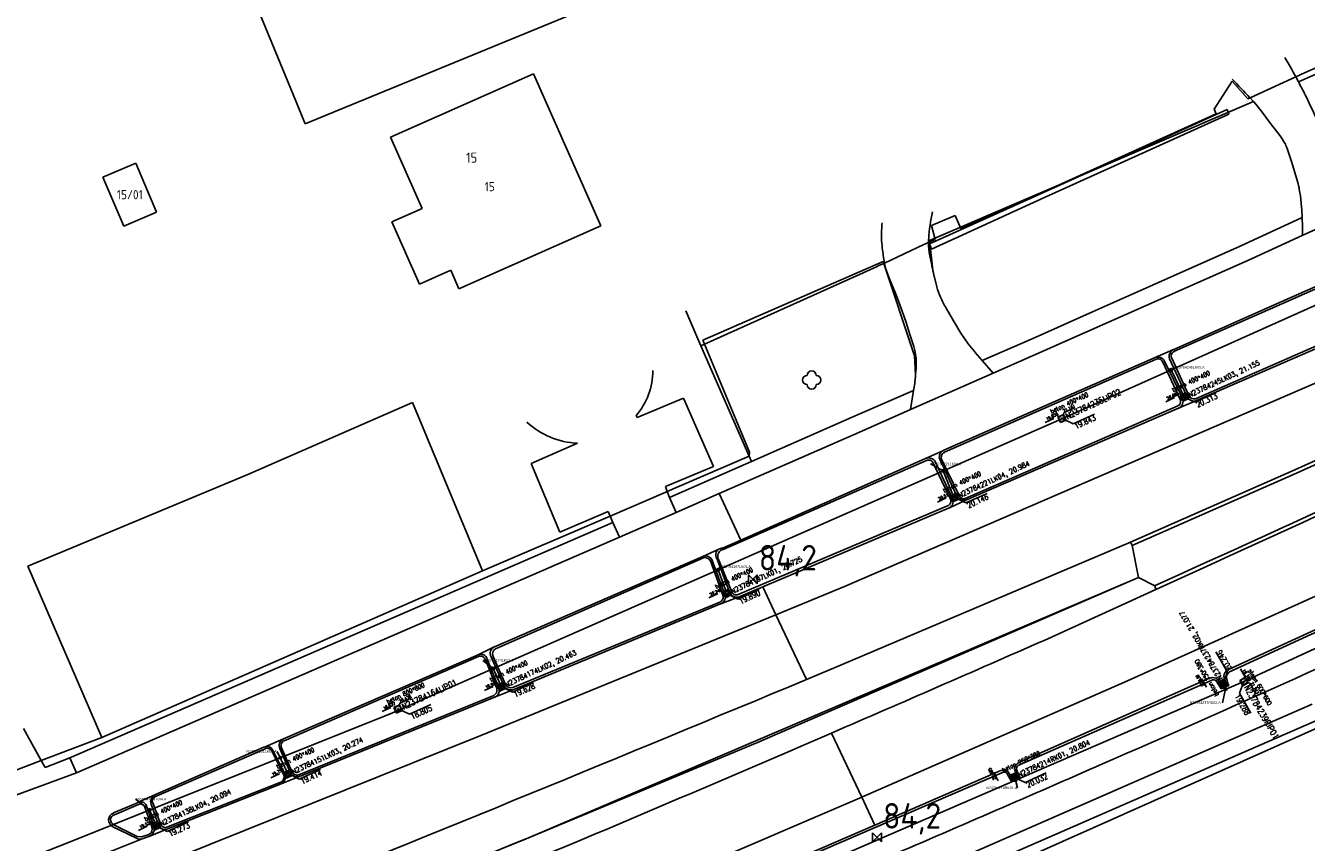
# Model space of a CAD drawing. Extents: x 145741 to 149421, y 457889 to 459999.
# Tile 69 of 84: x 148724 to 148850, y 459534 to 459614. Entities that reach past the tile are written whole.
import ezdxf
from ezdxf.enums import TextEntityAlignment as Align

# ---------------------------------------------------------------- set-up
doc = ezdxf.new("R2010")
doc.units = 0
doc.header["$LTSCALE"] = 4
doc.layers.get('0').update_dxf_attribs({"linetype": 'CONTINUOUS'})
doc.layers.add('alg_hulplijn_afstand', color=6, linetype='CONTINUOUS', plot=False)
for name, color, linetype in [('b_kal_riool__hwa_beton_300', 2, 'CONTINUOUS'), ('b_kal_riool__hwa_pvc_125', 2, 'CONTINUOUS'), ('b_kal_riool_hwa_bodemkolk_beton_250x380', 7, 'CONTINUOUS'), ('b_kal_riool_hwa_bodemput_beton_400x400', 7, 'CONTINUOUS'), ('b_kal_riool_hwa_bodemput_beton_800x800', 7, 'CONTINUOUS'), ('b_kal_riool_hwa_bodemput_steen_600x600', 7, 'CONTINUOUS'), ('b_rio_rwa_kolk_straat_beton @ 1', 3, 'CONTINUOUS'), ('b_rio_rwa_put_inspectie', 170, 'CONTINUOUS'), ('b_rio_txt_bob @ 1', 12, 'CONTINUOUS'), ('MC_MP_aansluit_nummer', 7, 'CONTINUOUS')]:
    doc.layers.add(name, color=color, linetype=linetype)
doc.styles.add('ISO', font='ISO')
doc.styles.add('MC', font='arial.ttf')
doc.styles.add('MUG_standaard', font='romans.shx', dxfattribs={"width": 0.85, "height": 2})
doc.styles.add('MUG_standaard_groot', font='romans.shx', dxfattribs={"width": 0.85, "height": 4})
doc.styles.get("Standard").update_dxf_attribs({"font": 'ISO'})
doc.dimstyles.new('ISO-25', dxfattribs={"dimtxt": 2.5, "dimasz": 2.5, "dimexe": 1.25, "dimexo": 0.625, "dimtad": 1, "dimtxsty": 'Standard', "dimcen": 2.5, "dimadec": 0, "dimazin": 0, "dimtfac": 1, "dimtmove": 0, "dimatfit": 3, "dimfxl": 1, "dimarcsym": 0})

# ---------------------------------------------------------------- blocks, each defined once
blk = doc.blocks.new('kilometerpaal')
at = {"color": 0}
for p, q in [((-0.44, 0.44), (0.44, -0.44)), ((-0.44, -0.44), (-0.44, 0.44)), ((0.44, 0.44), (-0.44, -0.44)), ((0.44, -0.44), (0.44, 0.44))]:
    blk.add_line(p, q, dxfattribs=at)
at = {"color": 0, "style": 'ISO'}
blk.add_attdef('KILOMETERPAAL', (0.59, 0.87), '', height=2.5, dxfattribs=at)
blk = doc.blocks.new('b_rio_rwa_put_inspectie')
for points in [[(-1, 0, -0.414214), (0, 1), (-1, 1)], [(1, 1), (0, 1, -0.414214), (1, 0)]]:
    blk.add_hatch(color=256).paths.add_polyline_path(points)
h = blk.add_hatch(color=256)
h.paths.add_polyline_path([(-1, 0), (-1, -1), (0, -1, -0.414214)])
h.paths.add_polyline_path([(1, -1), (1, 0, -0.414214), (0, -1)])
for p, q in [((-1, 1), (1, 1)), ((-1, -1), (-1, 1)), ((0.74, 0.71), (1.37, 1.41)), ((1, 1), (1, -1)), ((1, -1), (-1, -1))]:
    blk.add_line(p, q)
blk.add_lwpolyline([(1.37, 1.41), (5.37, 1.41)])
blk.add_circle((0, 0), 1)
blk.add_point((0, 0))
blk.add_text('R', height=1).set_placement((0, 0), align=Align.MIDDLE_CENTER)
at = {"style": 'MUG_standaard', "width": 0.85}
blk.add_attdef('hoogte', (1.37, 1.51), '', height=1, dxfattribs=at)
blk.add_attdef('txt', text='', height=2, dxfattribs=at).set_placement((1.5, -0.01), align=Align.MIDDLE_LEFT)
blk = doc.blocks.new('b_kal_riool_hwa_bodemput_beton_800x800')
at = {"layer": 'b_kal_riool_hwa_bodemput_beton_800x800', "linetype": 'ByBlock', "lineweight": -2}
for p, q in [((-0.5, -0.5), (-0.5, 0.5)), ((-0.5, 0.5), (0, 0.5)), ((0, 0.5), (0.5, 0.5)), ((0, 0), (1.38, -1.73)), ((0.5, 0.5), (0.5, -0.5)), ((0.5, -0.5), (-0.5, -0.5))]:
    blk.add_line(p, q, dxfattribs=at)
blk.add_lwpolyline([(1.38, -1.73), (5.53, -1.77)], dxfattribs=at)
at = {"layer": 'b_kal_riool_hwa_bodemput_beton_800x800', "linetype": 'ByBlock', "lineweight": -2, "insert": (-1.35, 2.36), "char_height": 0.8, "attachment_point": 1, "style": 'MUG_standaard_groot'}
blk.add_mtext_dynamic_manual_height_columns('beton 800*800', width=8.7755, gutter_width=2.21, heights=[1.1], dxfattribs=at)
at = {"layer": 'b_kal_riool_hwa_bodemput_beton_800x800', "linetype": 'ByBlock', "lineweight": -2, "style": 'MUG_standaard', "width": 0.85}
blk.add_attdef('hoogte', (1.44, -2.79), '', height=1, dxfattribs=at)
blk = doc.blocks.new('b_rio_txt_bob')
at = {"layer": 'alg_hulplijn_afstand'}
blk.add_lwpolyline([(31.4, 0), (0, 0)], dxfattribs=at)
at = {"style": 'MUG_standaard', "width": 0.85}
blk.add_attdef('hoogte', (7.5, 2.5), '', height=10, dxfattribs=at)
blk.add_attdef('txt', text='', height=10, dxfattribs=at).set_placement((15.8, -15.8), align=Align.BOTTOM_CENTER)
blk = doc.blocks.new('b_rio_rwa_kolk_straat_beton')
for p, q in [((1.25, 1.25), (-1.25, 1.25)), ((-1.25, 1.25), (-1.25, -1.25)), ((-0.94, 0.63), (0.94, 0.63)), ((0.94, 0), (-0.94, 0)), ((1.25, -1.25), (1.25, 1.25)), ((-1.25, -1.25), (1.25, -1.25)), ((-0.94, -0.62), (0.94, -0.62))]:
    blk.add_line(p, q)
at = {"style": 'MUG_standaard', "width": 0.85}
blk.add_attdef('txt', text='', height=2, dxfattribs=at).set_placement((1.75, -0.01), align=Align.MIDDLE_LEFT)
blk = doc.blocks.new('b_kal_riool_hwa_bodemkolk_beton_250x380')
at = {"layer": 'b_kal_riool_hwa_bodemkolk_beton_250x380', "linetype": 'ByBlock', "lineweight": -2}
for p, q in [((-0.5, -0.5), (-0.5, 0.5)), ((-0.5, 0.5), (0, 0.5)), ((0, 0.5), (0.5, 0.5)), ((0, 0), (1.38, -1.73)), ((0.5, 0.5), (0.5, -0.5)), ((0.5, -0.5), (-0.5, -0.5))]:
    blk.add_line(p, q, dxfattribs=at)
blk.add_lwpolyline([(1.38, -1.73), (5.53, -1.77)], dxfattribs=at)
at = {"layer": 'b_kal_riool_hwa_bodemkolk_beton_250x380', "linetype": 'ByBlock', "lineweight": -2, "insert": (-1.35, 2.36), "char_height": 0.8, "attachment_point": 1, "style": 'MUG_standaard_groot'}
blk.add_mtext_dynamic_manual_height_columns('beton 250*380', width=8.1296, gutter_width=6.45, heights=[1.1], dxfattribs=at)
at = {"layer": 'b_kal_riool_hwa_bodemkolk_beton_250x380', "linetype": 'ByBlock', "lineweight": -2, "style": 'MUG_standaard', "width": 0.85}
blk.add_attdef('hoogte', (1.44, -2.79), '', height=1, dxfattribs=at)
blk = doc.blocks.new('b_kal_riool_hwa_bodemput_steen_600x600')
at = {"layer": 'b_kal_riool_hwa_bodemput_steen_600x600', "linetype": 'ByBlock', "lineweight": -2}
for p, q in [((-0.5, -0.5), (-0.5, 0.5)), ((-0.5, 0.5), (0, 0.5)), ((0, 0.5), (0.5, 0.5)), ((0, 0), (1.38, -1.73)), ((0.5, 0.5), (0.5, -0.5)), ((0.5, -0.5), (-0.5, -0.5))]:
    blk.add_line(p, q, dxfattribs=at)
blk.add_lwpolyline([(1.38, -1.73), (5.53, -1.77)], dxfattribs=at)
at = {"layer": 'b_kal_riool_hwa_bodemput_steen_600x600', "linetype": 'ByBlock', "lineweight": -2, "insert": (-1.35, 2.36), "char_height": 0.8, "attachment_point": 1, "style": 'MUG_standaard_groot'}
blk.add_mtext_dynamic_manual_height_columns('steen 600*600', width=9.2844, gutter_width=3.82, heights=[1.1], dxfattribs=at)
at = {"layer": 'b_kal_riool_hwa_bodemput_steen_600x600', "linetype": 'ByBlock', "lineweight": -2, "style": 'MUG_standaard', "width": 0.85}
blk.add_attdef('hoogte', (1.44, -2.79), '', height=1, dxfattribs=at)
blk = doc.blocks.new('b_kal_riool_hwa_bodemput_beton_400x400')
at = {"layer": 'b_kal_riool_hwa_bodemput_beton_400x400'}
for p, q in [((-0.5, 0.5), (0, 0.5)), ((-0.5, 0.5), (-0.5, -0.5)), ((0, 0.5), (0.5, 0.5)), ((0, 0), (1.38, -1.73)), ((0.5, 0.5), (0.5, -0.5)), ((0.5, -0.5), (-0.5, -0.5))]:
    blk.add_line(p, q, dxfattribs=at)
blk.add_lwpolyline([(1.38, -1.73), (5.53, -1.77)], dxfattribs=at)
at = {"layer": 'b_kal_riool_hwa_bodemput_beton_400x400', "insert": (-1.35, 2.36), "char_height": 0.8, "attachment_point": 1, "style": 'MUG_standaard_groot'}
blk.add_mtext_dynamic_manual_height_columns('beton 400*400', width=9.0862, gutter_width=0, heights=[1.1], dxfattribs=at)
at = {"layer": 'b_kal_riool_hwa_bodemput_beton_400x400', "style": 'MUG_standaard', "width": 0.85}
blk.add_attdef('hoogte', (1.44, -2.79), '', height=1, dxfattribs=at)
blk = doc.blocks.new('MC_MP_100')
at = {"color": 1}
for p, q in [((-0.1, 0), (0.1, 0)), ((0, -0.1), (0, 0.1))]:
    blk.add_line(p, q, dxfattribs=at)
blk.add_circle((0, 0), 0.5)
at = {"style": 'MC', "flags": 1}
for tag, p in [('$POINTNRA', (0.6, 2.5)), ('$POINTNR', (0.6, 1.3)), ('$DESCR', (0.6, 0.1)), ('$GROUP', (0.6, -1.1))]:
    blk.add_attdef(tag, p, '', height=1, dxfattribs=at)

msp = doc.modelspace()

# ---------------------------------------------------------------- linework, layer by layer
at = {"linetype": 'Continuous'}
for p, q in [((148750.35, 459607.21), (148743.24, 459624.52)), ((148781.87, 459616.8), (148754.85, 459605.69)), ((148848.76, 459608.44), (148856.85, 459612.04)), ((148773.87, 459609.21), (148759.89, 459603.02)), ((148780.46, 459594.33), (148773.87, 459609.21)), ((148844.51, 459607.1), (148848.49, 459608.93)), ((148848.49, 459608.93), (148848.76, 459608.44)), ((148848.76, 459608.44), (148848.81, 459608.34)), ((148751.54, 459604.33), (148750.35, 459607.21)), ((148844.02, 459606.87), (148844.51, 459607.1)), ((148844.34, 459606.5), (148812.63, 459592.89)), ((148844.34, 459606.5), (148844.02, 459606.87)), ((148844.57, 459606.24), (148844.34, 459606.5)), ((148845.09, 459605.59), (148844.57, 459606.24)), ((148754.85, 459605.69), (148751.54, 459604.33)), ((148845.09, 459605.59), (148846.03, 459604.37)), ((148846.03, 459604.37), (148846.95, 459603.15)), ((148759.89, 459603.02), (148762.98, 459596.04)), ((148846.95, 459603.15), (148847.15, 459602.87)), ((148847.15, 459602.87), (148847.33, 459602.58)), ((148847.33, 459602.58), (148847.47, 459602.33)), ((148847.47, 459602.33), (148847.53, 459602.2)), ((148847.53, 459602.2), (148847.59, 459602.07)), ((148847.59, 459602.07), (148847.69, 459601.81)), ((148847.69, 459601.81), (148848.04, 459600.74)), ((148731.74, 459599.1), (148734.95, 459600.47)), ((148734.95, 459600.47), (148736.99, 459595.67)), ((148848.04, 459600.74), (148848.21, 459600.21)), ((148848.21, 459600.21), (148848.37, 459599.67)), ((148848.37, 459599.67), (148848.68, 459598.59)), ((148733.78, 459594.31), (148731.74, 459599.1)), ((148848.68, 459598.59), (148848.79, 459598.16)), ((148848.79, 459598.16), (148848.81, 459598.07)), ((148848.81, 459598.07), (148848.83, 459597.95)), ((148848.83, 459597.95), (148848.87, 459597.72)), ((148848.87, 459597.72), (148848.94, 459597.28)), ((148848.94, 459597.28), (148849.02, 459596.57)), ((148762.98, 459596.04), (148760.03, 459594.73)), ((148849.02, 459596.57), (148849.02, 459596.49)), ((148849.02, 459596.49), (148849.05, 459596.21)), ((148849.05, 459596.21), (148849.07, 459595.86)), ((148849.07, 459595.86), (148849.1, 459595.14)), ((148849.13, 459593.38), (148856.61, 459596.79)), ((148736.99, 459595.67), (148733.78, 459594.31)), ((148760.03, 459594.73), (148762.73, 459588.64)), ((148843.05, 459592.36), (148849.1, 459595.14)), ((148766.59, 459588.18), (148780.46, 459594.33)), ((148843.81, 459590.95), (148849.13, 459593.38)), ((148808.24, 459590.7), (148812.1, 459592.5)), ((148812.1, 459592.5), (148812.55, 459592.71)), ((148812.63, 459592.89), (148812.96, 459590.01)), ((148834.48, 459588.53), (148843.05, 459592.36)), ((148808.09, 459590.86), (148790.45, 459583.14)), ((148811.17, 459581.61), (148808.09, 459590.86)), ((148812.86, 459590.48), (148812.67, 459591.41)), ((148823.91, 459582.13), (148843.81, 459590.95)), ((148762.73, 459588.64), (148765.79, 459589.99)), ((148765.79, 459589.99), (148766.59, 459588.18)), ((148808.24, 459590.7), (148808.25, 459590.64)), ((148812.88, 459590.39), (148812.86, 459590.48)), ((148812.93, 459590.13), (148812.88, 459590.39)), ((148812.96, 459590.01), (148812.93, 459590.13)), ((148812.96, 459590.01), (148812.97, 459589.94)), ((148812.97, 459589.94), (148812.99, 459589.88)), ((148812.99, 459589.88), (148813.11, 459589.37)), ((148847.13, 459586.94), (148853.18, 459589.59)), ((148808.8, 459588.97), (148809.21, 459587.97)), ((148813.11, 459589.37), (148813.12, 459589.31)), ((148813.12, 459589.31), (148813.36, 459588.35)), ((148828.58, 459585.91), (148834.48, 459588.53)), ((148836.63, 459582.05), (148853.26, 459589.43)), ((148809.21, 459587.97), (148809.41, 459587.47)), ((148809.41, 459587.47), (148809.6, 459586.97)), ((148809.6, 459586.97), (148809.97, 459585.97)), ((148809.97, 459585.97), (148810.16, 459585.42)), ((148814.98, 459585.05), (148814.27, 459586.29)), ((148822.69, 459583.28), (148828.58, 459585.91)), ((148836.55, 459582.23), (148847.13, 459586.94)), ((148858.12, 459585.92), (148838.69, 459577.41)), ((148810.16, 459585.42), (148810.35, 459584.86)), ((148810.35, 459584.86), (148810.73, 459583.69)), ((148815.72, 459583.82), (148814.98, 459585.05)), ((148810.73, 459583.69), (148811.1, 459582.52)), ((148816.07, 459583.29), (148815.72, 459583.82)), ((148816.44, 459582.78), (148816.07, 459583.29)), ((148817.78, 459581.14), (148822.69, 459583.28)), ((148853.59, 459583.69), (148838.76, 459577.22)), ((148878.83, 459584.23), (148848.39, 459570.45)), ((148878.99, 459583.93), (148848.55, 459570.12)), ((148790.45, 459583.14), (148795.01, 459572.19)), ((148811.1, 459582.52), (148811.2, 459582.14)), ((148811.2, 459582.14), (148811.28, 459581.76)), ((148817.07, 459581.99), (148816.44, 459582.78)), ((148818.88, 459579.91), (148823.91, 459582.13)), ((148834.74, 459581.44), (148836.53, 459582.22)), ((148836.53, 459582.22), (148836.55, 459582.23)), ((148811.28, 459579.76), (148811.17, 459581.61)), ((148811.28, 459581.76), (148811.32, 459581.37)), ((148811.32, 459581.37), (148811.34, 459580.97)), ((148811.32, 459580.31), (148811.34, 459580.97)), ((148834.74, 459581.44), (148814.06, 459572.37)), ((148814.12, 459572.16), (148834.76, 459581.24)), ((148817.1, 459581.95), (148817.07, 459581.99)), ((148817.11, 459581.93), (148817.1, 459581.95)), ((148817.78, 459581.14), (148817.11, 459581.93)), ((148818.88, 459579.91), (148817.78, 459581.14)), ((148835.48, 459581), (148837.18, 459577.34)), ((148837.42, 459577.44), (148835.63, 459581.09)), ((148837.81, 459577.72), (148836.14, 459581.3)), ((148838, 459577.79), (148836.35, 459581.37)), ((148810.78, 459576.34), (148818.88, 459579.91)), ((148811.2, 459579.04), (148811.27, 459579.59)), ((148811.27, 459579.59), (148811.28, 459579.76)), ((148811.28, 459579.76), (148811.31, 459580.14)), ((148811.31, 459580.14), (148811.32, 459580.28)), ((148811.32, 459580.28), (148811.32, 459580.31)), ((148850.54, 459579.01), (148804.32, 459559.02)), ((148811.08, 459578.22), (148811.19, 459578.9)), ((148811.19, 459578.9), (148811.2, 459579.04)), ((148811.08, 459578.22), (148805.08, 459575.61)), ((148810.78, 459576.34), (148811.08, 459578.22)), ((148838.76, 459577.22), (148837.01, 459576.47)), ((148810.78, 459576.34), (148805.72, 459574.11)), ((148836.89, 459576.69), (148816.13, 459567.64)), ((148816.25, 459567.5), (148837.01, 459576.47)), ((148805.08, 459575.61), (148795.21, 459571.25)), ((148805.72, 459574.11), (148792.04, 459568.13)), ((148795.01, 459572.19), (148794.98, 459571.77)), ((148812.26, 459571.54), (148813.94, 459572.32)), ((148795.21, 459571.25), (148787.2, 459567.72)), ((148794.98, 459571.77), (148787.94, 459568.74)), ((148792.44, 459562.64), (148812.34, 459571.36)), ((148794.18, 459563.57), (148812.26, 459571.54)), ((148794.98, 459571.77), (148795.21, 459571.25)), ((148813.01, 459571.11), (148814.7, 459567.58)), ((148813.24, 459571.2), (148814.87, 459567.67)), ((148813.67, 459571.42), (148815.29, 459567.92)), ((148815.52, 459568.01), (148813.83, 459571.5)), ((148822.66, 459532.71), (148905.84, 459569.79)), ((148848.39, 459570.45), (148832.33, 459563.35)), ((148848.55, 459570.12), (148832.47, 459563.05)), ((148781.38, 459565.91), (148786.85, 459568.27)), ((148786.85, 459568.27), (148786.98, 459568.32)), ((148786.98, 459568.32), (148787.94, 459568.74)), ((148786.98, 459568.32), (148787.2, 459567.72)), ((148787.2, 459567.72), (148787.83, 459566.28)), ((148792.04, 459568.13), (148787.83, 459566.28)), ((148792.04, 459568.13), (148794.18, 459563.57)), ((148814.6, 459566.73), (148816.25, 459567.5)), ((148768.9, 459560.56), (148781.15, 459565.81)), ((148781.15, 459565.81), (148781.38, 459565.91)), ((148781.65, 459565.3), (148781.38, 459565.91)), ((148787.83, 459566.28), (148782.29, 459563.84)), ((148814.39, 459566.91), (148793.92, 459558.24)), ((148814.49, 459566.68), (148796.33, 459558.99)), ((148781.65, 459565.3), (148728.51, 459542.23)), ((148782.29, 459563.84), (148781.65, 459565.3)), ((148729.16, 459540.77), (148782.29, 459563.84)), ((148792.37, 459562.77), (148794.18, 459563.57)), ((148832.33, 459563.35), (148803.86, 459551.27)), ((148832.47, 459563.05), (148832.33, 459563.35)), ((148832.47, 459563.05), (148832.33, 459563.35)), ((148770.06, 459553.12), (148790.46, 459561.97)), ((148790.46, 459561.97), (148792.03, 459562.67)), ((148833.1, 459559.91), (148832.47, 459563.05)), ((148790.51, 459561.83), (148770.16, 459552.92)), ((148792.41, 459558.17), (148791.2, 459561.52)), ((148791.38, 459561.58), (148792.62, 459558.25)), ((148793.07, 459558.47), (148791.81, 459561.78)), ((148793.25, 459558.56), (148791.93, 459561.84)), ((148857.44, 459561.26), (148831.73, 459549.66)), ((148768.9, 459560.56), (148731.63, 459544.24)), ((148773.15, 459534.32), (148833.1, 459559.91)), ((148833.1, 459559.91), (148834.68, 459559.1)), ((148860.96, 459559.66), (148841.85, 459550.86)), ((148861.06, 459559.44), (148841.94, 459550.64)), ((148796.33, 459558.99), (148794.02, 459558.01)), ((148796.33, 459558.99), (148797.61, 459556.26)), ((148804.32, 459559.02), (148797.61, 459556.26)), ((148823.85, 459553.74), (148834.78, 459558.74)), ((148834.68, 459559.1), (148834.78, 459558.74)), ((148834.78, 459558.74), (148834.68, 459559.1)), ((148771.87, 459549.12), (148792.11, 459557.5)), ((148792.2, 459557.31), (148771.95, 459548.94)), ((148792.23, 459557.32), (148792.2, 459557.31)), ((148794.02, 459558.01), (148792.23, 459557.32)), ((148797.61, 459556.26), (148768.74, 459544.42)), ((148797.61, 459556.26), (148800.6, 459549.91)), ((148749.42, 459544.09), (148768.46, 459552.33)), ((148749.49, 459543.91), (148768.49, 459552.18)), ((148768.46, 459552.33), (148770.02, 459553.1)), ((148770.99, 459549.33), (148769.74, 459552.14)), ((148769.92, 459552.18), (148771.14, 459549.43)), ((148770.02, 459553.1), (148770.06, 459553.12)), ((148769.17, 459551.83), (148770.31, 459548.98)), ((148769.36, 459551.9), (148770.49, 459549.05)), ((148803.86, 459551.27), (148800.6, 459549.91)), ((148831.73, 459549.66), (148806.08, 459538.42)), ((148840.12, 459550.06), (148821.38, 459541.77)), ((148840.21, 459549.83), (148821.46, 459541.57)), ((148841.18, 459549), (148840.71, 459549.79)), ((148841.26, 459549.22), (148840.83, 459549.94)), ((148841.44, 459550.25), (148841.71, 459549.39)), ((148841.94, 459550.64), (148841.72, 459550.3)), ((148769.99, 459548.34), (148750.9, 459540.58)), ((148770.15, 459548.2), (148750.98, 459540.41)), ((148770.15, 459548.2), (148771.95, 459548.94)), ((148841.95, 459549.32), (148841.18, 459549)), ((148841.71, 459549.39), (148841.26, 459549.22)), ((148850.11, 459547.49), (148813.02, 459531.28)), ((148850.52, 459545.9), (148813.42, 459529.72)), ((148768.74, 459544.42), (148707.41, 459519.81)), ((148803.06, 459544.67), (148806.01, 459538.39)), ((148731.63, 459544.24), (148725.71, 459541.99)), ((148747.48, 459543.28), (148736.83, 459538.61)), ((148747.61, 459543.33), (148747.48, 459543.28)), ((148747.61, 459543.33), (148749.41, 459544.1)), ((148750.23, 459540.91), (148749.22, 459543.21)), ((148749.41, 459544.1), (148749.42, 459544.09)), ((148725.71, 459541.99), (148720.64, 459540.06)), ((148725.71, 459541.99), (148726.1, 459541.29)), ((148726.1, 459541.29), (148728.51, 459542.23)), ((148728.51, 459542.23), (148729.16, 459540.77)), ((148736.89, 459538.45), (148747.54, 459543.1)), ((148748.32, 459542.82), (148749.43, 459540.55)), ((148749.54, 459540.65), (148748.4, 459542.9)), ((148750.07, 459540.83), (148749.06, 459543.14)), ((148720.17, 459537.47), (148729.16, 459540.77)), ((148819.71, 459540.78), (148799.45, 459532.01)), ((148819.63, 459541.01), (148807.29, 459535.66)), ((148820.67, 459539.93), (148820.21, 459540.73)), ((148820.76, 459540.14), (148820.34, 459540.88)), ((148820.95, 459541.17), (148821.21, 459540.31)), ((148821.14, 459541.09), (148821.44, 459540.24)), ((148749.14, 459539.85), (148738.01, 459535.44)), ((148738.01, 459535.24), (148749.17, 459539.7)), ((148750.98, 459540.41), (148749.17, 459539.7)), ((148821.44, 459540.24), (148820.67, 459539.93)), ((148821.21, 459540.31), (148820.76, 459540.14)), ((148736.83, 459538.61), (148735.26, 459537.92)), ((148806.01, 459538.39), (148780.49, 459527.46)), ((148806.08, 459538.42), (148806.01, 459538.39)), ((148806.01, 459538.39), (148807.29, 459535.66)), ((148735.11, 459537.85), (148732.77, 459536.84)), ((148735.21, 459537.68), (148732.86, 459536.66)), ((148736.51, 459535.47), (148735.84, 459537.4)), ((148736.76, 459535.53), (148736.04, 459537.45)), ((148736.45, 459537.69), (148737.13, 459535.76)), ((148737.34, 459535.84), (148736.65, 459537.77)), ((148732.8, 459535.68), (148735.08, 459534.54)), ((148807.29, 459535.66), (148799.35, 459532.22)), ((148732.72, 459535.49), (148735.01, 459534.37)), ((148735.08, 459534.54), (148735.5, 459534.52)), ((148735.5, 459534.52), (148736.25, 459534.74)), ((148735.58, 459534.3), (148736.32, 459534.56)), ((148738.01, 459535.24), (148736.32, 459534.56)), ((148718.27, 459527.43), (148735.58, 459534.3)), ((148723.06, 459514.04), (148773.15, 459534.32))]:
    msp.add_line(p, q, dxfattribs=at)
for p, q in [((148849.06, 459609.19), (148856.91, 459612.65)), ((148773.87, 459609.21), (148759.89, 459603.02)), ((148780.46, 459594.33), (148773.87, 459609.21)), ((148840.5, 459605.77), (148842.28, 459608.51)), ((148842.28, 459608.51), (148843.79, 459606.77)), ((148848.49, 459608.93), (148848.86, 459609.1)), ((148848.86, 459609.1), (148849.06, 459609.19)), ((148843.79, 459606.77), (148844.02, 459606.87)), ((148844.02, 459606.87), (148844.01, 459606.88)), ((148823.79, 459597.62), (148841.78, 459605.74)), ((148823.91, 459597.69), (148840.69, 459605.32)), ((148841.93, 459605.27), (148823.95, 459597.14)), ((148840.69, 459605.32), (148840.5, 459605.77)), ((148841.78, 459605.74), (148841.93, 459605.27)), ((148759.89, 459603.02), (148762.98, 459596.04)), ((148734.95, 459600.47), (148731.74, 459599.1)), ((148736.99, 459595.67), (148734.95, 459600.47)), ((148731.74, 459599.1), (148733.78, 459594.31)), ((148812.64, 459592.58), (148823.79, 459597.62)), ((148823.95, 459597.14), (148812.85, 459592.07)), ((148815.72, 459594.08), (148823.91, 459597.69)), ((148762.98, 459596.04), (148760.03, 459594.73)), ((148733.78, 459594.31), (148736.99, 459595.67)), ((148760.03, 459594.73), (148762.73, 459588.64)), ((148812.85, 459594.36), (148815.14, 459595.36)), ((148815.14, 459595.36), (148815.72, 459594.08)), ((148766.59, 459588.18), (148780.46, 459594.33)), ((148813.19, 459593.01), (148812.85, 459594.36)), ((148812.55, 459592.71), (148812.94, 459592.89)), ((148812.85, 459592.07), (148812.64, 459592.58)), ((148812.94, 459592.89), (148813.19, 459593.01)), ((148762.73, 459588.64), (148765.79, 459589.99)), ((148765.79, 459589.99), (148766.59, 459588.18)), ((148790.26, 459582.59), (148807.45, 459590.33)), ((148807.45, 459590.33), (148807.69, 459590.45)), ((148807.69, 459590.45), (148808.24, 459590.7)), ((148790.26, 459582.59), (148788.79, 459586.02)), ((148794.98, 459571.77), (148790.26, 459582.59)), ((148745.92, 459569.99), (148762.05, 459577.04)), ((148762.05, 459577.04), (148768.9, 459560.56)), ((148784.02, 459575.57), (148788.57, 459577.46)), ((148788.57, 459577.46), (148791.49, 459570.76)), ((148783.93, 459575.76), (148784.02, 459575.57)), ((148773.64, 459571.05), (148778.2, 459573.05)), ((148776.47, 459564.35), (148773.64, 459571.05)), ((148791.49, 459570.76), (148786.79, 459568.81)), ((148724.38, 459561.01), (148745.92, 459569.99)), ((148786.79, 459568.81), (148786.98, 459568.32)), ((148781.18, 459566.36), (148776.47, 459564.35)), ((148781.38, 459565.91), (148781.18, 459566.36)), ((148731.63, 459544.24), (148724.38, 459561.01)), ((148795.82, 459543.74), (148833.1, 459559.91)), ((148723.97, 459545.1), (148725.71, 459541.99)), ((148773.15, 459534.32), (148795.82, 459543.74))]:
    msp.add_line(p, q)
for centre, radius, start, end in [((148749.62, 459554.69), 112.77, 28.7484, 29.849), ((148807.49, 459573.77), 49.29, 42.2013, 45.1177), ((148825.4, 459593.32), 17.45, 175.7066, 180.6031), ((148829.07, 459592.07), 16.54, 167.3419, 176.49), ((148815.74, 459593.22), 7.79, 180.5993, 187.9245), ((148886.42, 459603.04), 79.16, 187.9097, 188.97), ((148819.31, 459592.66), 6.76, 176.4194, 179.556), ((148778.72, 459580.2), 6.85, 319.5796, 359.6995), ((148778.55, 459580.88), 7.84, 227.3036, 267.4321), ((147504.95, 462594.03), 3312.12, 291.57835, 292.51315)]:
    msp.add_arc(centre, radius, start, end)
for centre, radius, start, end in [((148818.21, 459591.78), 34.79, 25.8159, 28.4173), ((148606.49, 459489.29), 270.01, 25.2803, 25.8292), ((147755.07, 461951.13), 2624.38, 294.29135, 296.36986), ((148837.29, 459594.01), 11.86, 3.3281, 5.4693), ((148838.86, 459594.13), 10.29, 0.698, 3.1718), ((148837.72, 459594.12), 11.43, 356.2901, 358.4929), ((148839.48, 459594.1), 9.68, 358.3087, 0.9082), ((148819.32, 459592.67), 6.77, 179.6876, 190.7648), ((148810.37, 459590.97), 2.15, 188.9218, 195.5883), ((148818.97, 459593.33), 11.07, 195.3971, 203.2437), ((148818.96, 459589.8), 5.78, 194.4228, 205.0786), ((148827.25, 459593.68), 14.94, 205.0795, 209.6439), ((147693.15, 462085.91), 2773.07, 294.31074, 295.6192), ((148836.83, 459581.55), 0.733, 114.6757, 199.8979), ((148836.76, 459581.59), 0.472, 105.9104, 208.5506), ((148834.99, 459580.77), 0.717, 26.4436, 110.1315), ((148835.02, 459580.84), 0.481, 19.4333, 122.8323), ((148800.67, 459579.24), 0.45, 91.0912, 268.9013), ((148801.11, 459579.68), 0.45, 1.0233, 178.9632), ((148801.55, 459579.24), 0.45, 271.6625, 88.3448), ((148801.11, 459578.79), 0.45, 180.4729, 359.5406), ((148836.73, 459577.15), 0.492, 289.7761, 22.4951), ((148836.7, 459577.17), 0.771, 293.352, 19.9233), ((148838.53, 459577.94), 0.758, 197.3527, 287.2199), ((148838.55, 459577.97), 0.583, 198.0411, 283.9898), ((148814.29, 459571.72), 0.691, 120.0523, 205.5895), ((148814.29, 459571.69), 0.5, 110.7735, 202.4521), ((148814.31, 459571.66), 0.757, 109.7253, 119.3857), ((148812.57, 459570.85), 0.761, 27.6451, 113.6706), ((148812.55, 459570.91), 0.497, 23.8299, 115.4904), ((148814.22, 459567.39), 0.517, 289.7796, 21.1786), ((148814.25, 459567.34), 0.704, 299.8693, 27.9988), ((148816.03, 459568.28), 0.817, 206.031, 285.6883), ((148815.98, 459568.08), 0.462, 188.3649, 288.4307), ((148814.27, 459567.3), 0.665, 290.1239, 300.4315), ((148790.71, 459561.27), 0.744, 24.526, 109.1069), ((148792.37, 459562.11), 0.655, 122.1501, 210.4777), ((148792.58, 459561.99), 0.663, 102.1054, 193.82), ((148792.38, 459562.11), 0.661, 90.3129, 121.9275), ((148790.66, 459561.25), 0.599, 26.3561, 104.5804), ((148791.96, 459557.98), 0.708, 292.5078, 22.5078), ((148793.77, 459558.71), 0.742, 199.4507, 289.3264), ((148793.71, 459558.66), 0.468, 192.3311, 296.9618), ((148016.88, 461399.89), 2028.19, 293.62232, 294.78915), ((148791.97, 459557.96), 0.487, 287.3036, 25.1517), ((147604.03, 462320.63), 3023.84, 293.3611, 293.79092), ((148768.73, 459551.74), 0.647, 14.2054, 114.9766), ((148768.66, 459551.67), 0.538, 17.3763, 108.627), ((148770.35, 459552.48), 0.702, 117.788, 209.3044), ((148770.48, 459552.41), 0.6, 122.3188, 202.682), ((148842.17, 459550.2), 0.726, 115.7807, 176.4493), ((146834.2, 464265.86), 5109.49, 291.9793, 292.63451), ((148771.66, 459549.66), 0.572, 203.6995, 290.7813), ((148840.37, 459549.38), 0.719, 50.6747, 110.348), ((148840.44, 459549.46), 0.428, 49.8052, 121.7473), ((148843.58, 459550.23), 1.87, 177.6469, 208.9059), ((148769.7, 459548.89), 0.615, 297.7499, 8.905), ((148769.85, 459548.81), 0.678, 295.958, 21.0427), ((148771.68, 459549.65), 0.764, 205.0264, 290.4057), ((147600.94, 462327.21), 3031.11, 292.46446, 293.36542), ((148747.81, 459542.62), 0.555, 21.7129, 119.4222), ((148747.79, 459542.72), 0.635, 16.2323, 106.2412), ((148749.69, 459543.44), 0.701, 112.6793, 205.7471), ((148749.68, 459543.44), 0.513, 112.2326, 206.0109), ((148748.9, 459540.35), 0.706, 292.5511, 25.2209), ((148750.74, 459541.09), 0.723, 201.4268, 289.7701), ((148750.73, 459541.07), 0.523, 198.0629, 289.4911), ((147933.49, 461575.25), 2222.27, 293.19427, 293.78056), ((148819.87, 459540.33), 0.72, 49.6483, 109.2403), ((148819.93, 459540.41), 0.428, 48.8559, 120.6312), ((148821.68, 459541.11), 0.725, 114.5716, 175.406), ((148821.63, 459541.11), 0.481, 109.8636, 182.365), ((148748.93, 459540.35), 0.541, 293.1445, 21.4169), ((148737.14, 459537.94), 0.735, 114.7496, 199.7622), ((148737.01, 459538.02), 0.442, 105.7271, 215.0934), ((148735.44, 459537.31), 0.632, 106.5535, 121.1543), ((148735.41, 459537.28), 0.445, 14.7777, 116.7593), ((148735.43, 459537.32), 0.62, 12.3228, 106.1622), ((148733.03, 459536.15), 0.733, 111.3463, 245.0845), ((148733.02, 459536.16), 0.527, 107.3479, 245.3106), ((148737.82, 459535.93), 0.714, 193.8984, 285.1364), ((148737.87, 459535.97), 0.547, 194.1819, 284.4226), ((148735.37, 459535.03), 0.749, 241.367, 285.8858), ((148735.99, 459535.25), 0.567, 296.8991, 23.0968), ((148735.88, 459535.34), 0.894, 299.4383, 12.3961)]:
    msp.add_arc(centre, radius, start, end, dxfattribs=at)
at = {"layer": 'b_kal_riool__hwa_beton_300'}
for points in [[(148759.8, 459546.52, 20.5), (148825.59, 459575.45, 21.19), (148929.88, 459622.17, 22.48), (148942.77, 459628.34, 22.83), (148961.03, 459637.85, 23.14), (149001.09, 459660.62, 23.5), (149066.02, 459691.69, 23.81), (149066.02, 459691.69, 23.81)], [(148776.03, 459520.56, 20.48), (148843.41, 459549.73, 21.13), (148910.05, 459580.55, 21.84), (148974.97, 459613.06, 22.74), (149018.42, 459637.43, 23.46), (149081.08, 459665.14, 24.41)], [(148759.8, 459546.52, 20.5), (148694.75, 459520.54, 0.35)]]:
    msp.add_polyline3d(points, dxfattribs=at)
for p in [(148825.59, 459575.45, 21.19), (148843.41, 459549.73, 21.13), (148759.8, 459546.52, 20.5)]:
    msp.add_point(p, dxfattribs=at)
at = {"layer": 'b_kal_riool__hwa_pvc_125'}
for points in [[(148837.48, 459577.79, 21.18), (148836.3, 459580.25, 21.18)], [(148814.97, 459567.89, 20.96), (148813.99, 459570.35, 21.05)], [(148792.74, 459558.54, 20.74), (148791.95, 459560.66, 20.74)], [(148770.64, 459549.39, 20.46), (148769.95, 459550.99, 20.49)], [(148841.42, 459549.36, 21.06), (148841.61, 459548.95, 21.09)], [(148749.78, 459540.85, 20.25), (148749.1, 459542.25, 20.34)], [(148821.01, 459540.16, 20.83), (148821.06, 459540.05, 20.86)], [(148736.9, 459535.77, 20.07), (148736.31, 459537.14, 20.22)]]:
    msp.add_polyline3d(points, dxfattribs=at)
for p in [(148836.4, 459580.04, 21.18), (148837.48, 459577.79, 21.18), (148814.24, 459569.71, 21.02), (148814.97, 459567.89, 20.96), (148792, 459560.52, 20.74), (148792.74, 459558.54, 20.74), (148769.95, 459550.99, 20.49), (148770.64, 459549.39, 20.46), (148841.42, 459549.36, 21.06), (148841.61, 459548.95, 21.09), (148749.35, 459541.73, 20.31), (148749.78, 459540.85, 20.25), (148821.01, 459540.16, 20.83), (148821.06, 459540.05, 20.86), (148736.6, 459536.48, 20.15), (148736.9, 459535.77, 20.07)]:
    msp.add_point(p, dxfattribs=at)

# ---------------------------------------------------------------- block references
for p in [(148795.35, 459559.72), (148807.51, 459534.44)]:
    msp.add_blockref('kilometerpaal', p).add_auto_attribs({'KILOMETERPAAL': '84,2'})
at = {"layer": 'b_kal_riool_hwa_bodemkolk_beton_250x380', "xscale": 0.55, "yscale": 0.55, "zscale": 0.55}
for p, rotation, values in [((148841.35, 459549.5, 20.25), 120, {'hoogte': '20.246'}), ((148820.9, 459540.36, 20.03), 25, {'hoogte': '20.032'})]:
    msp.add_blockref('b_kal_riool_hwa_bodemkolk_beton_250x380', p, dxfattribs=dict(at, rotation=rotation)).add_auto_attribs(values)
at = {"layer": 'b_kal_riool_hwa_bodemput_beton_400x400', "xscale": 0.55, "yscale": 0.55, "zscale": 0.55, "rotation": 25}
for p, values in [((148837.53, 459577.6, 20.31), {'hoogte': '20.313'}), ((148825.61, 459575.48, 19.84), {'hoogte': '19.843'}), ((148815.11, 459567.74, 20.15), {'hoogte': '20.146'}), ((148792.79, 459558.33, 19.89), {'hoogte': '19.890'}), ((148770.73, 459549.22, 19.63), {'hoogte': '19.628'}), ((148749.86, 459540.7, 19.41), {'hoogte': '19.414'}), ((148736.94, 459535.56, 19.27), {'hoogte': '19.273'})]:
    msp.add_blockref('b_kal_riool_hwa_bodemput_beton_400x400', p, dxfattribs=at).add_auto_attribs(values)
at = {"layer": 'b_kal_riool_hwa_bodemput_beton_800x800', "xscale": 0.55, "yscale": 0.55, "zscale": 0.55, "rotation": 25}
msp.add_blockref('b_kal_riool_hwa_bodemput_beton_800x800', (148760.65, 459547.05, 18.8), dxfattribs=at).add_auto_attribs({'hoogte': '18.805'})
at = {"layer": 'b_kal_riool_hwa_bodemput_steen_600x600', "xscale": 0.55, "yscale": 0.55, "zscale": 0.55, "rotation": 300.0000000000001}
msp.add_blockref('b_kal_riool_hwa_bodemput_steen_600x600', (148843.42, 459549.72, 19.29), dxfattribs=at).add_auto_attribs({'hoogte': '19.288'})
at = {"layer": 'b_rio_rwa_kolk_straat_beton @ 1'}
for p, xscale, yscale, zscale, rotation, values in [((148837.61, 459577.58, 21.16), 0.25, 0.25, 0.25, 25, {'txt': 'N23784245LK03, 21.155'}), ((148815.09, 459567.73, 20.98), 0.25, 0.25, 0.25, 25, {'txt': 'N23784221LK04, 20.984'}), ((148792.83, 459558.34, 20.73), 0.25, 0.25, 0.25, 25, {'txt': 'N23784197LK01, 20.725'}), ((148841.35, 459549.53, 21.08), 0.2499999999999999, 0.2499999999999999, 0.2499999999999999, 120, {'txt': 'N23784237RK02, 21.077'}), ((148770.73, 459549.19, 20.46), 0.25, 0.25, 0.25, 25, {'txt': 'N23784174LK02, 20.463'}), ((148749.86, 459540.66, 20.27), 0.25, 0.25, 0.25, 25, {'txt': 'N23784151LK03, 20.274'}), ((148820.92, 459540.37, 20.8), 0.25, 0.25, 0.25, 25, {'txt': 'N23784214RK01, 20.804'}), ((148736.94, 459535.58, 20.09), 0.25, 0.25, 0.25, 25, {'txt': 'N23784138LK04, 20.094'})]:
    msp.add_blockref('b_rio_rwa_kolk_straat_beton', p, dxfattribs=dict(at, xscale=xscale, yscale=yscale, zscale=zscale, rotation=rotation)).add_auto_attribs(values)
at = {"layer": 'b_rio_rwa_put_inspectie'}
for p, xscale, yscale, zscale, rotation, values in [((148825.6, 459575.47, 21.16), 0.2999999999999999, 0.2999999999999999, 0.2999999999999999, 25.00000000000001, {'hoogte': '21.161', 'txt': 'N23784235LIP02'}), ((148760.62, 459547.03, 20.48), 0.2999999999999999, 0.2999999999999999, 0.2999999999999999, 25.00000000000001, {'hoogte': '20.478', 'txt': 'N23784164LIP01'}), ((148843.42, 459549.69, 21.24), 0.3, 0.3, 0.3, 300.0000000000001, {'hoogte': '21.243', 'txt': 'N23784239RIP01'})]:
    msp.add_blockref('b_rio_rwa_put_inspectie', p, dxfattribs=dict(at, xscale=xscale, yscale=yscale, zscale=zscale, rotation=rotation)).add_auto_attribs(values)
at = {"layer": 'b_rio_txt_bob @ 1'}
ref = msp.add_blockref('b_rio_txt_bob', (148835.77, 459577.12, 20.68), dxfattribs=dict(at, xscale=0.03, yscale=0.03, zscale=0.03, rotation=25))
ref.add_attrib('hoogte', '20.685', (148835.94, 459577.28, 20.68), dxfattribs={"layer": '0', "height": 0.3, "rotation": 25, "style": 'MUG_standaard', "width": 0.85})
ref = msp.add_blockref('b_rio_txt_bob', (148823.97, 459575.09, 19.88), dxfattribs=dict(at, xscale=0.03, yscale=0.03, zscale=0.03, rotation=25))
ref.add_attrib('hoogte', '19.876', (148824.14, 459575.26, 19.88), dxfattribs={"layer": '0', "height": 0.3, "rotation": 25, "style": 'MUG_standaard', "width": 0.85})
ref = msp.add_blockref('b_rio_txt_bob', (148813.42, 459567.29, 20.51), dxfattribs=dict(at, xscale=0.03, yscale=0.03, zscale=0.03, rotation=25))
ref.add_attrib('hoogte', '20.514', (148813.59, 459567.45, 20.51), dxfattribs={"layer": '0', "height": 0.3, "rotation": 25, "style": 'MUG_standaard', "width": 0.85})
ref = msp.add_blockref('b_rio_txt_bob', (148791.04, 459557.9, 20.25), dxfattribs=dict(at, xscale=0.03, yscale=0.03, zscale=0.03, rotation=25))
ref.add_attrib('hoogte', '20.246', (148791.21, 459558.07, 20.25), dxfattribs={"layer": '0', "height": 0.3, "rotation": 25, "style": 'MUG_standaard', "width": 0.85})
ref = msp.add_blockref('b_rio_txt_bob', (148843.08, 459550.97, 19.34), dxfattribs=dict(at, xscale=0.03, yscale=0.03, zscale=0.03, rotation=300.0000000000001))
ref.add_attrib('hoogte', '19.343', (148843.26, 459550.81, 19.34), dxfattribs={"layer": '0', "height": 0.3, "rotation": 300, "style": 'MUG_standaard', "width": 0.85})
ref = msp.add_blockref('b_rio_txt_bob', (148769.09, 459548.83, 19.96), dxfattribs=dict(at, xscale=0.03, yscale=0.03, zscale=0.03, rotation=25))
ref.add_attrib('hoogte', '19.958', (148769.26, 459548.99, 19.96), dxfattribs={"layer": '0', "height": 0.3, "rotation": 25, "style": 'MUG_standaard', "width": 0.85})
ref = msp.add_blockref('b_rio_txt_bob', (148839.76, 459549.17, 20.64), dxfattribs=dict(at, xscale=0.02999999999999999, yscale=0.02999999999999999, zscale=0.02999999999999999, rotation=120))
ref.add_attrib('hoogte', '20.639', (148839.58, 459549.33, 20.64), dxfattribs={"layer": '0', "height": 0.3, "rotation": 120, "style": 'MUG_standaard', "width": 0.85})
ref = msp.add_blockref('b_rio_txt_bob', (148759.07, 459546.78, 18.82), dxfattribs=dict(at, xscale=0.03, yscale=0.03, zscale=0.03, rotation=25))
ref.add_attrib('hoogte', '18.822', (148759.24, 459546.94, 18.82), dxfattribs={"layer": '0', "height": 0.3, "rotation": 25, "style": 'MUG_standaard', "width": 0.85})
ref = msp.add_blockref('b_rio_txt_bob', (148748.18, 459540.29, 19.75), dxfattribs=dict(at, xscale=0.03, yscale=0.03, zscale=0.03, rotation=25))
ref.add_attrib('hoogte', '19.754', (148748.35, 459540.46, 19.75), dxfattribs={"layer": '0', "height": 0.3, "rotation": 25, "style": 'MUG_standaard', "width": 0.85})
ref = msp.add_blockref('b_rio_txt_bob', (148819.35, 459539.98, 20.39), dxfattribs=dict(at, xscale=0.03, yscale=0.03, zscale=0.03, rotation=115))
ref.add_attrib('hoogte', '20.395', (148819.18, 459540.15, 20.39), dxfattribs={"layer": '0', "height": 0.3, "rotation": 115, "style": 'MUG_standaard', "width": 0.85})
ref = msp.add_blockref('b_rio_txt_bob', (148735.23, 459535.14, 19.53), dxfattribs=dict(at, xscale=0.03, yscale=0.03, zscale=0.03, rotation=25))
ref.add_attrib('hoogte', '19.534', (148735.41, 459535.3, 19.53), dxfattribs={"layer": '0', "height": 0.3, "rotation": 25, "style": 'MUG_standaard', "width": 0.85})
at = {"layer": 'MC_MP_aansluit_nummer', "xscale": 0.25, "yscale": 0.25, "zscale": 0.25}
for p in [(148836.3, 459580.25, 21.18), (148813.99, 459570.35, 21.05), (148791.95, 459560.66, 20.74), (148769.95, 459550.99, 20.49), (148841.61, 459548.95, 21.09), (148749.1, 459542.25, 20.34), (148821.06, 459540.05, 20.86), (148736.31, 459537.14, 20.22)]:
    msp.add_blockref('MC_MP_100', p, dxfattribs=at)

# ---------------------------------------------------------------- texts
msp.add_text('15', height=1).set_placement((148767.28, 459600.52))
at = {"style": 'ISO'}
for s, p in [('15', (148769.6, 459598.18)), ('15/01', (148734.37, 459597.39))]:
    msp.add_text(s, height=0.9, dxfattribs=at).set_placement(p, align=Align.MIDDLE_CENTER)
at = {"layer": 'MC_MP_aansluit_nummer', "char_height": 0.25, "style": 'MC'}
for s, insert, attachment_point in [('N23784245LK03.A', (148836.6, 459580.49, 21.18), 4), ('N23784221LK04.A', (148812.8, 459571.02, 21.02), 4), ('N23784197LK01.A', (148792.2, 459560.97, 20.74), 4), ('N23784174LK02.A', (148768.96, 459551.78, 20.5), 4), ('N23784237RK02.A', (148841.13, 459547.65, 21.1), 6), ('N23784151LK03.A', (148748.73, 459542.87, 20.31), 6), ('N23784214RK01.A', (148821.21, 459539.3, 20.98), 6), ('N23784138LK04.A', (148734.98, 459538.19, 20.15), 4)]:
    msp.add_mtext(s, dxfattribs=dict(at, insert=insert, attachment_point=attachment_point))

# ---------------------------------------------------------------- leaders
at = {"layer": 'MC_MP_aansluit_nummer', "annotation_type": 0, "has_hookline": 1}
for points, hookline_direction, text_width in [([(148836.3, 459580.25, 21.18), (148836.55, 459580.49, 21.18)], 0, 2.93), ([(148813.99, 459570.35, 21.02), (148812.75, 459571.02, 21.02)], 0, 2.93), ([(148791.95, 459560.66, 20.74), (148792.15, 459560.97, 20.74)], 0, 2.93), ([(148769.95, 459550.99, 20.5), (148768.91, 459551.78, 20.5)], 0, 2.93), ([(148841.61, 459548.95, 21.1), (148841.32, 459547.63, 21.1)], 1, 2.98), ([(148749.1, 459542.25, 20.31), (148748.78, 459542.87, 20.31)], 1, 2.93), ([(148821.06, 459540.05, 20.98), (148821.26, 459539.3, 20.98)], 1, 2.98), ([(148736.31, 459537.14, 20.15), (148734.93, 459538.19, 20.15)], 0, 2.93)]:
    msp.add_leader(points, dimstyle='ISO-25', override={"dimtxt": 0.25, "dimasz": 0, "dimgap": 0.05, "dimtad": 0, "dimtxsty": 'MC'}, dxfattribs=dict(at, hookline_direction=hookline_direction, text_width=text_width))

doc.saveas('drawing.dxf')
